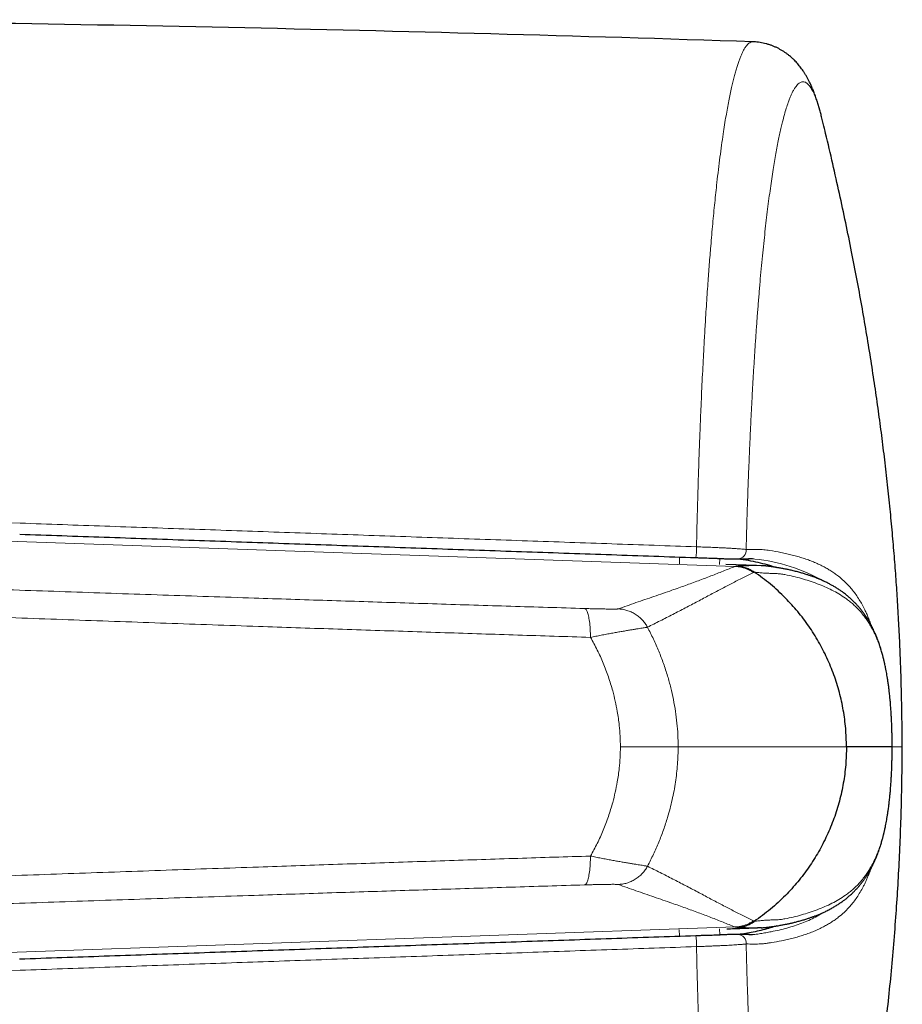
# Model space of a CAD drawing. Header units: millimetres. Extents: x 8 to 882, y 12 to 770.
# Tile 49 of 60: x 498 to 518, y 579 to 602. Entities that reach past the tile are written whole.
import ezdxf

# ---------------------------------------------------------------- set-up
doc = ezdxf.new("R2010")
doc.units = ezdxf.units.MM

msp = doc.modelspace()

# ---------------------------------------------------------------- linework, layer by layer
at = {"color": 7, "linetype": 'Continuous', "lineweight": 30}
for p, q in [((516.18, 599.171), (516.15, 599.293)), ((514.644, 588.989), (513.938, 589.013)), ((514.756, 588.987), (514.644, 588.989)), ((517.767, 584.818), (516.723, 584.818)), ((517.767, 584.818), (517.766, 584.818)), ((514.756, 580.648), (514.664, 580.647))]:
    msp.add_line(p, q, dxfattribs=at)
at = {"color": 252, "linetype": 'Continuous', "lineweight": 0}
for p, q in [((514.148, 588.97), (490.418, 589.799)), ((512.866, 589.032), (512.869, 589.183)), ((513.797, 589.151), (513.794, 589.012)), ((511.508, 584.818), (512.839, 584.818)), ((516.715, 584.818), (512.839, 584.818)), ((516.723, 584.818), (516.715, 584.818)), ((514.148, 580.665), (490.418, 579.837)), ((512.868, 580.453), (512.865, 580.604)), ((513.793, 580.624), (513.797, 580.485))]:
    msp.add_line(p, q, dxfattribs=at)
at = {"color": 252, "linetype": 'Continuous', "lineweight": 0, "flags": 128}
msp.add_lwpolyline([(514.549, 580.491), (514.554, 580.491), (514.604, 580.495), (514.604, 580.495), (514.604, 580.495)], dxfattribs=at)
at = {"color": 7, "linetype": 'Continuous', "lineweight": 30}
msp.add_arc((481.366, -399.27), 1000.876, 88.099513, 89.482671, dxfattribs=at)
at = {"color": 252, "linetype": 'Continuous', "lineweight": 0}
for centre, radius, start, end in [((510.463, 589.44), 2.798, 354.3889, 359.6482), ((514.21, 589.341), 0.195, 272.2068, 6.1588), ((514.213, 585.198), 3.962, 60.1605, 84.3433), ((510.463, 580.195), 2.798, 0.3518, 5.6111), ((514.21, 580.295), 0.195, 353.8414, 87.7852)]:
    msp.add_arc(centre, radius, start, end, dxfattribs=at)
for points, knots in [([(513.261, 589.423), (513.264, 589.543), (513.269, 589.784), (513.278, 590.141), (513.288, 590.496), (513.298, 590.823), (513.307, 591.121), (513.316, 591.391), (513.325, 591.66), (513.336, 591.949), (513.348, 592.259), (513.362, 592.589), (513.376, 592.915), (513.391, 593.237), (513.407, 593.555), (513.425, 593.906), (513.446, 594.289), (513.468, 594.654), (513.488, 594.968), (513.505, 595.232), (513.523, 595.48), (513.539, 595.712), (513.556, 595.929), (513.572, 596.141), (513.591, 596.369), (513.612, 596.61), (513.634, 596.863), (513.657, 597.11), (513.681, 597.351), (513.706, 597.585), (513.733, 597.841), (513.765, 598.114), (513.801, 598.4), (513.837, 598.674), (513.873, 598.922), (513.907, 599.146), (513.94, 599.344), (513.972, 599.526), (514.003, 599.695), (514.035, 599.854), (514.067, 599.999), (514.097, 600.13), (514.127, 600.249), (514.157, 600.359), (514.187, 600.462), (514.218, 600.557), (514.248, 600.644), (514.279, 600.723), (514.312, 600.798), (514.347, 600.868), (514.383, 600.928), (514.418, 600.975), (514.453, 601.011), (514.487, 601.037), (514.52, 601.051), (514.544, 601.057), (514.556, 601.055), (514.559, 601.055)], [0, 0, 0, 0, 0.018012, 0.036023, 0.054074, 0.072125, 0.086204, 0.100282, 0.114379, 0.128477, 0.146307, 0.164139, 0.18197, 0.199886, 0.217804, 0.23572, 0.260166, 0.284613, 0.300975, 0.31734, 0.333702, 0.347778, 0.361854, 0.375948, 0.390043, 0.407868, 0.425696, 0.443522, 0.461433, 0.479346, 0.497257, 0.521694, 0.546131, 0.570665, 0.595199, 0.616326, 0.637467, 0.657037, 0.676607, 0.696227, 0.715846, 0.733485, 0.751123, 0.768798, 0.786472, 0.804197, 0.821921, 0.839682, 0.857442, 0.878658, 0.899889, 0.919543, 0.939196, 0.958899, 0.978603, 0.996318, 1, 1, 1, 1]), ([(516.15, 599.293), (516.15, 599.294), (516.14, 599.336), (516.12, 599.411), (516.09, 599.518), (516.059, 599.618), (516.027, 599.712), (515.994, 599.799), (515.961, 599.875), (515.928, 599.94), (515.897, 599.995), (515.866, 600.039), (515.835, 600.076), (515.802, 600.104), (515.769, 600.124), (515.736, 600.135), (515.703, 600.136), (515.671, 600.129), (515.638, 600.113), (515.605, 600.087), (515.571, 600.052), (515.535, 600.006), (515.5, 599.95), (515.467, 599.886), (515.434, 599.816), (515.403, 599.74), (515.368, 599.645), (515.328, 599.526), (515.285, 599.38), (515.247, 599.233), (515.212, 599.09), (515.182, 598.956), (515.151, 598.81), (515.12, 598.652), (515.089, 598.482), (515.058, 598.303), (515.026, 598.11), (514.994, 597.903), (514.962, 597.68), (514.93, 597.446), (514.899, 597.201), (514.868, 596.946), (514.838, 596.681), (514.809, 596.408), (514.78, 596.122), (514.751, 595.825), (514.724, 595.517), (514.697, 595.199), (514.671, 594.878), (514.647, 594.553), (514.624, 594.226), (514.601, 593.889), (514.58, 593.545), (514.559, 593.191), (514.539, 592.831), (514.52, 592.465), (514.502, 592.089), (514.484, 591.704), (514.468, 591.31), (514.452, 590.91), (514.438, 590.516), (514.425, 590.128), (514.414, 589.747), (514.407, 589.49), (514.403, 589.362)], [0, 0, 0, 0, 0.0003576, 0.0150922, 0.0298289, 0.0445635, 0.0604291, 0.0762999, 0.0921706, 0.1080362, 0.1224895, 0.1369447, 0.1513979, 0.1666284, 0.1818635, 0.1970987, 0.2123292, 0.2270652, 0.2418034, 0.2565395, 0.2724178, 0.2883013, 0.3041849, 0.3200632, 0.3344364, 0.3488115, 0.3631846, 0.3833778, 0.4035763, 0.4237695, 0.4384125, 0.4530574, 0.4677004, 0.4834626, 0.4992297, 0.5149969, 0.5307591, 0.5478897, 0.5650235, 0.5821541, 0.599535, 0.6169258, 0.6343198, 0.6517106, 0.6690914, 0.6869588, 0.7048333, 0.7227078, 0.7405752, 0.7577126, 0.7748532, 0.7919906, 0.8093808, 0.826781, 0.8441846, 0.8615848, 0.878975, 0.8968575, 0.9147474, 0.9326372, 0.9505197, 0.9670121, 0.9835075, 1, 1, 1, 1]), ([(490.403, 590.224), (491.616, 590.182), (494.044, 590.096), (497.121, 589.988), (499.632, 589.899), (501.579, 589.831), (503.526, 589.763), (505.473, 589.695), (507.42, 589.627), (509.367, 589.559), (511.314, 589.491), (512.612, 589.446), (513.261, 589.423)], [0, 0, 0, 0, 0.159284, 0.318569, 0.403744, 0.488919, 0.574095, 0.659272, 0.744453, 0.829634, 0.914817, 1, 1, 1, 1]), ([(513.261, 589.423), (513.306, 589.421), (513.396, 589.418), (513.53, 589.413), (513.659, 589.408), (513.783, 589.402), (513.899, 589.397), (514.009, 589.391), (514.109, 589.385), (514.2, 589.379), (514.271, 589.374), (514.326, 589.37), (514.369, 589.366), (514.392, 589.363), (514.403, 589.362)], [0, 0, 0, 0, 0.089288, 0.178859, 0.268151, 0.357131, 0.446385, 0.535376, 0.625645, 0.716184, 0.806468, 0.870947, 0.935518, 1, 1, 1, 1]), ([(514.403, 589.362), (514.449, 589.362), (514.541, 589.363), (514.676, 589.364), (514.811, 589.356), (514.99, 589.331), (515.166, 589.3), (515.338, 589.264), (515.468, 589.233), (515.594, 589.198), (515.717, 589.161), (515.837, 589.12), (515.953, 589.075), (516.066, 589.026), (516.17, 588.975), (516.267, 588.922), (516.357, 588.868), (516.444, 588.81), (516.545, 588.735), (516.636, 588.657), (516.718, 588.578), (516.785, 588.507), (516.858, 588.422), (516.935, 588.319), (517.007, 588.21), (517.075, 588.095), (517.13, 587.987), (517.178, 587.884), (517.218, 587.788), (517.251, 587.704), (517.269, 587.649), (517.275, 587.632)], [0, 0, 0, 0, 0.036456, 0.072914, 0.110396, 0.147881, 0.222914, 0.262003, 0.301091, 0.340195, 0.379298, 0.417598, 0.455898, 0.494219, 0.53254, 0.565089, 0.597638, 0.630209, 0.66278, 0.713163, 0.738373, 0.763583, 0.797164, 0.831588, 0.866036, 0.896548, 0.927089, 0.948032, 0.968991, 0.990049, 1, 1, 1, 1]), ([(514.604, 589.141), (514.604, 589.141), (514.587, 589.143), (514.568, 589.144), (514.55, 589.145), (514.548, 589.145)], [0, 0, 0, 0, 0.000346, 0.886381, 1, 1, 1, 1]), ([(514.148, 588.97), (514.056, 588.934), (513.874, 588.862), (513.595, 588.751), (513.306, 588.641), (513.006, 588.532), (512.664, 588.411), (512.281, 588.279), (511.867, 588.136), (511.593, 588.04), (511.456, 587.992)], [0, 0, 0, 0, 0.112003, 0.224002, 0.335997, 0.447993, 0.559991, 0.706659, 0.853329, 1, 1, 1, 1]), ([(512.132, 587.571), (512.229, 587.619), (512.425, 587.717), (512.715, 587.865), (513.003, 588.014), (513.286, 588.164), (513.559, 588.309), (513.822, 588.448), (514.077, 588.58), (514.325, 588.708), (514.49, 588.789), (514.573, 588.829)], [0, 0, 0, 0, 0.111991, 0.223983, 0.335977, 0.447978, 0.559986, 0.669996, 0.780004, 0.890006, 1, 1, 1, 1]), ([(514.186, 588.98), (514.178, 588.978), (514.163, 588.975), (514.153, 588.972), (514.148, 588.97)], [0, 0, 0, 0, 0.500128, 1, 1, 1, 1]), ([(514.148, 588.97), (514.173, 588.969), (514.223, 588.966), (514.298, 588.952), (514.371, 588.931), (514.442, 588.904), (514.51, 588.87), (514.552, 588.843), (514.573, 588.829)], [0, 0, 0, 0, 0.165418, 0.3323303, 0.5, 0.6676697, 0.834582, 1, 1, 1, 1]), ([(514.644, 588.989), (514.633, 588.989), (514.572, 588.99), (514.462, 588.988), (514.317, 588.984), (514.23, 588.981), (514.186, 588.98)], [0, 0, 0, 0, 0.069993, 0.379623, 0.689469, 1, 1, 1, 1]), ([(514.573, 588.829), (514.576, 588.831), (514.582, 588.836), (514.584, 588.843), (514.585, 588.846)], [0, 0, 0, 0, 0.4998892, 1, 1, 1, 1]), ([(514.592, 588.841), (514.628, 588.836), (514.699, 588.827), (514.802, 588.818), (514.902, 588.813), (515, 588.809), (515.097, 588.805), (515.192, 588.801), (515.329, 588.776), (515.489, 588.745), (515.678, 588.692), (515.862, 588.637), (516.041, 588.574), (516.216, 588.504), (516.382, 588.426), (516.541, 588.339), (516.674, 588.252), (516.784, 588.17), (516.873, 588.095), (516.96, 588.013), (517.043, 587.923), (517.117, 587.832), (517.183, 587.74), (517.242, 587.65), (517.299, 587.551), (517.354, 587.445), (517.403, 587.336), (517.447, 587.226), (517.486, 587.116), (517.523, 586.997), (517.557, 586.878), (517.586, 586.759), (517.612, 586.644), (517.636, 586.52), (517.658, 586.392), (517.678, 586.261), (517.696, 586.127), (517.712, 585.985), (517.726, 585.836), (517.737, 585.688), (517.747, 585.545), (517.754, 585.407), (517.759, 585.266), (517.764, 585.121), (517.767, 584.971), (517.767, 584.87), (517.767, 584.818)], [0, 0, 0, 0, 0.022757, 0.04546, 0.068235, 0.091048, 0.113876, 0.136524, 0.158901, 0.200908, 0.242892, 0.284853, 0.329778, 0.374676, 0.419558, 0.464404, 0.509167, 0.537611, 0.566042, 0.594435, 0.62276, 0.650996, 0.673109, 0.695155, 0.717129, 0.73903, 0.760865, 0.778206, 0.795541, 0.81285, 0.830066, 0.84349, 0.856803, 0.870053, 0.883233, 0.89508, 0.906737, 0.91835, 0.929995, 0.941562, 0.951121, 0.960656, 0.970252, 0.97999, 0.989782, 1, 1, 1, 1]), ([(510.683, 588.001), (510.4, 588.01), (509.835, 588.027), (508.986, 588.053), (508.136, 588.08), (507.286, 588.106), (506.44, 588.133), (505.597, 588.16), (504.757, 588.187), (503.917, 588.214), (503.005, 588.244), (502.022, 588.277), (500.969, 588.312), (499.914, 588.347), (498.857, 588.383), (497.8, 588.42), (496.741, 588.456), (496.034, 588.481), (495.68, 588.493)], [0, 0, 0, 0, 0.057372, 0.114598, 0.17171, 0.22874, 0.285725, 0.34169, 0.397668, 0.453667, 0.509694, 0.579598, 0.649549, 0.71954, 0.789565, 0.859628, 0.929752, 1, 1, 1, 1]), ([(510.683, 588.001), (510.689, 588), (510.701, 587.996), (510.718, 587.979), (510.735, 587.951), (510.751, 587.913), (510.766, 587.865), (510.779, 587.807), (510.791, 587.74), (510.801, 587.667), (510.809, 587.588), (510.814, 587.505), (510.818, 587.421), (510.819, 587.364), (510.819, 587.336)], [0, 0, 0, 0, 0.078347, 0.159284, 0.242418, 0.327281, 0.413336, 0.5, 0.586664, 0.672719, 0.757582, 0.840716, 0.921653, 1, 1, 1, 1]), ([(511.456, 587.992), (511.453, 587.991), (511.447, 587.99), (511.423, 587.989), (511.388, 587.988), (511.342, 587.988), (511.286, 587.988), (511.221, 587.989), (511.147, 587.99), (511.065, 587.991), (510.977, 587.993), (510.883, 587.996), (510.785, 587.998), (510.717, 588), (510.683, 588.001)], [0, 0, 0, 0, 0.080836, 0.161276, 0.242242, 0.323763, 0.405514, 0.487771, 0.570788, 0.654788, 0.739816, 0.825801, 0.912595, 1, 1, 1, 1]), ([(511.456, 587.992), (511.49, 587.99), (511.558, 587.985), (511.659, 587.961), (511.757, 587.924), (511.851, 587.874), (511.938, 587.811), (512.014, 587.739), (512.08, 587.659), (512.115, 587.6), (512.132, 587.571)], [0, 0, 0, 0, 0.1212738, 0.2456862, 0.3722826, 0.5, 0.6277174, 0.7543138, 0.8787262, 1, 1, 1, 1]), ([(495.719, 587.854), (496.075, 587.841), (496.788, 587.815), (497.856, 587.776), (498.922, 587.738), (499.987, 587.7), (501.051, 587.662), (502.113, 587.625), (503.107, 587.591), (504.034, 587.559), (504.894, 587.53), (505.753, 587.501), (506.611, 587.473), (507.462, 587.444), (508.307, 587.417), (509.146, 587.39), (509.983, 587.363), (510.54, 587.345), (510.819, 587.336)], [0, 0, 0, 0, 0.070365, 0.140644, 0.210842, 0.280975, 0.351057, 0.421106, 0.491138, 0.548032, 0.604933, 0.661847, 0.718786, 0.775759, 0.831757, 0.887797, 0.943879, 1, 1, 1, 1]), ([(510.819, 587.336), (510.861, 587.345), (510.945, 587.362), (511.069, 587.386), (511.19, 587.409), (511.307, 587.431), (511.419, 587.451), (511.526, 587.47), (511.626, 587.487), (511.72, 587.503), (511.805, 587.517), (511.883, 587.53), (511.951, 587.541), (512.009, 587.55), (512.057, 587.558), (512.094, 587.564), (512.12, 587.568), (512.128, 587.57), (512.132, 587.571)], [0, 0, 0, 0, 0.061346, 0.123048, 0.185018, 0.247171, 0.309432, 0.371749, 0.434095, 0.496481, 0.558973, 0.621628, 0.684494, 0.747643, 0.810751, 0.873635, 0.93661, 1, 1, 1, 1]), ([(512.839, 584.818), (512.839, 584.818), (512.839, 584.909), (512.834, 585.09), (512.813, 585.362), (512.779, 585.634), (512.731, 585.906), (512.67, 586.177), (512.595, 586.454), (512.503, 586.734), (512.394, 587.018), (512.272, 587.298), (512.178, 587.48), (512.132, 587.571)], [0, 0, 0, 0, 0.000021, 0.094813, 0.189669, 0.28447, 0.381352, 0.478292, 0.575181, 0.680853, 0.786526, 0.893263, 1, 1, 1, 1]), ([(510.819, 587.336), (510.846, 587.288), (510.901, 587.192), (510.976, 587.044), (511.048, 586.894), (511.114, 586.74), (511.176, 586.584), (511.233, 586.426), (511.285, 586.265), (511.339, 586.079), (511.391, 585.868), (511.433, 585.657), (511.463, 585.47), (511.486, 585.281), (511.504, 585.064), (511.507, 584.9), (511.508, 584.818)], [0, 0, 0, 0, 0.06276, 0.125696, 0.188632, 0.252113, 0.315594, 0.379614, 0.443635, 0.50782, 0.599228, 0.690635, 0.752142, 0.813648, 0.906826, 1, 1, 1, 1]), ([(510.819, 582.299), (510.846, 582.347), (510.901, 582.444), (510.976, 582.591), (511.048, 582.742), (511.114, 582.895), (511.176, 583.051), (511.233, 583.21), (511.285, 583.371), (511.339, 583.557), (511.391, 583.768), (511.433, 583.979), (511.463, 584.165), (511.486, 584.354), (511.504, 584.572), (511.507, 584.736), (511.508, 584.818)], [0, 0, 0, 0, 0.0627605, 0.1256959, 0.1886318, 0.2521128, 0.3155941, 0.3796143, 0.4436346, 0.5078197, 0.5992283, 0.6906354, 0.7521422, 0.8136484, 0.9068263, 1, 1, 1, 1]), ([(512.839, 584.818), (512.839, 584.818), (512.839, 584.75), (512.836, 584.614), (512.824, 584.41), (512.805, 584.206), (512.778, 584.002), (512.744, 583.798), (512.702, 583.594), (512.652, 583.391), (512.587, 583.16), (512.503, 582.901), (512.394, 582.617), (512.272, 582.337), (512.179, 582.156), (512.132, 582.065)], [0, 0, 0, 0, 0.000021, 0.07088, 0.141995, 0.213111, 0.285017, 0.356923, 0.429603, 0.502284, 0.575191, 0.680861, 0.786531, 0.893131, 1, 1, 1, 1]), ([(514.592, 580.795), (514.628, 580.799), (514.699, 580.808), (514.802, 580.817), (514.902, 580.823), (515, 580.827), (515.097, 580.83), (515.192, 580.834), (515.329, 580.86), (515.489, 580.891), (515.678, 580.943), (515.862, 580.999), (516.041, 581.061), (516.216, 581.132), (516.382, 581.209), (516.541, 581.297), (516.674, 581.383), (516.784, 581.466), (516.873, 581.541), (516.96, 581.622), (517.043, 581.712), (517.117, 581.803), (517.183, 581.895), (517.242, 581.986), (517.299, 582.084), (517.354, 582.191), (517.403, 582.3), (517.447, 582.41), (517.486, 582.519), (517.523, 582.638), (517.557, 582.758), (517.586, 582.876), (517.612, 582.992), (517.636, 583.116), (517.658, 583.244), (517.678, 583.375), (517.696, 583.509), (517.712, 583.651), (517.726, 583.8), (517.737, 583.947), (517.747, 584.09), (517.754, 584.228), (517.759, 584.37), (517.764, 584.515), (517.767, 584.665), (517.767, 584.766), (517.767, 584.818)], [0, 0, 0, 0, 0.022757, 0.04546, 0.068235, 0.091048, 0.113876, 0.136524, 0.158901, 0.200908, 0.242892, 0.284853, 0.329778, 0.374676, 0.419558, 0.464404, 0.509167, 0.537611, 0.566042, 0.594435, 0.62276, 0.650996, 0.673109, 0.695155, 0.717129, 0.73903, 0.760865, 0.778206, 0.795541, 0.81285, 0.830066, 0.84349, 0.856803, 0.870053, 0.883233, 0.89508, 0.906737, 0.91835, 0.929995, 0.941562, 0.951121, 0.960656, 0.970252, 0.97999, 0.989782, 1, 1, 1, 1]), ([(517.762, 584.818), (517.781, 584.818), (517.871, 584.818), (517.949, 584.818), (518.005, 584.818), (517.993, 584.818), (517.992, 584.818)], [0, 0, 0, 0, 0.114869, 0.522018, 0.92983, 1, 1, 1, 1]), ([(495.719, 581.782), (496.075, 581.795), (496.788, 581.821), (497.856, 581.86), (498.922, 581.898), (499.987, 581.936), (501.051, 581.973), (502.113, 582.01), (503.107, 582.044), (504.034, 582.076), (504.894, 582.105), (505.753, 582.134), (506.611, 582.163), (507.462, 582.191), (508.307, 582.219), (509.146, 582.246), (509.983, 582.273), (510.54, 582.29), (510.819, 582.299)], [0, 0, 0, 0, 0.070365, 0.140644, 0.210842, 0.280975, 0.351057, 0.421106, 0.491138, 0.548032, 0.604933, 0.661847, 0.718786, 0.775759, 0.831757, 0.887797, 0.943879, 1, 1, 1, 1]), ([(510.683, 581.634), (510.689, 581.636), (510.701, 581.639), (510.718, 581.657), (510.735, 581.684), (510.751, 581.722), (510.766, 581.771), (510.779, 581.829), (510.791, 581.895), (510.801, 581.969), (510.809, 582.048), (510.814, 582.13), (510.818, 582.214), (510.819, 582.271), (510.819, 582.299)], [0, 0, 0, 0, 0.078347, 0.159284, 0.242418, 0.327281, 0.413336, 0.5, 0.586664, 0.672719, 0.757582, 0.840716, 0.921653, 1, 1, 1, 1]), ([(510.819, 582.299), (510.861, 582.291), (510.945, 582.273), (511.069, 582.249), (511.19, 582.226), (511.307, 582.205), (511.419, 582.184), (511.526, 582.165), (511.626, 582.148), (511.72, 582.132), (511.805, 582.118), (511.883, 582.105), (511.951, 582.094), (512.009, 582.085), (512.057, 582.077), (512.094, 582.071), (512.12, 582.067), (512.128, 582.066), (512.132, 582.065)], [0, 0, 0, 0, 0.061346, 0.123048, 0.185018, 0.247171, 0.309432, 0.371749, 0.434095, 0.496481, 0.558973, 0.621628, 0.684494, 0.747643, 0.810751, 0.873635, 0.93661, 1, 1, 1, 1]), ([(511.456, 581.643), (511.49, 581.646), (511.558, 581.651), (511.659, 581.675), (511.757, 581.712), (511.851, 581.762), (511.938, 581.824), (512.014, 581.897), (512.08, 581.977), (512.115, 582.036), (512.132, 582.065)], [0, 0, 0, 0, 0.121274, 0.245686, 0.372283, 0.5, 0.627717, 0.754314, 0.878726, 1, 1, 1, 1]), ([(512.132, 582.065), (512.229, 582.016), (512.425, 581.918), (512.715, 581.77), (513.003, 581.621), (513.286, 581.472), (513.559, 581.326), (513.822, 581.188), (514.077, 581.056), (514.325, 580.927), (514.49, 580.847), (514.573, 580.806)], [0, 0, 0, 0, 0.1119912, 0.2239828, 0.3359774, 0.4479783, 0.5599865, 0.6699961, 0.7800044, 0.8900056, 1, 1, 1, 1]), ([(517.275, 582.004), (517.269, 581.987), (517.251, 581.932), (517.221, 581.855), (517.186, 581.771), (517.153, 581.697), (517.119, 581.626), (517.072, 581.536), (517.011, 581.431), (516.936, 581.318), (516.858, 581.214), (516.786, 581.13), (516.72, 581.059), (516.639, 580.982), (516.55, 580.906), (516.452, 580.832), (516.367, 580.774), (516.279, 580.72), (516.184, 580.668), (516.08, 580.616), (515.968, 580.567), (515.853, 580.522), (515.735, 580.48), (515.612, 580.442), (515.485, 580.407), (515.355, 580.375), (515.191, 580.34), (515.041, 580.314), (514.909, 580.293), (514.828, 580.281), (514.718, 580.272), (514.578, 580.272), (514.462, 580.273), (514.403, 580.274)], [0, 0, 0, 0, 0.009657, 0.03102, 0.047778, 0.064545, 0.081754, 0.098964, 0.13343, 0.167994, 0.202586, 0.236425, 0.260984, 0.285544, 0.334699, 0.366699, 0.398699, 0.430723, 0.462746, 0.500811, 0.538876, 0.576963, 0.61505, 0.65439, 0.69373, 0.733085, 0.77244, 0.839703, 0.862133, 0.884563, 0.906989, 0.953491, 1, 1, 1, 1]), ([(510.683, 581.634), (510.4, 581.626), (509.835, 581.608), (508.986, 581.582), (508.136, 581.556), (507.286, 581.529), (506.44, 581.503), (505.597, 581.476), (504.757, 581.449), (503.917, 581.421), (503.005, 581.391), (502.022, 581.359), (500.969, 581.324), (499.914, 581.288), (498.857, 581.252), (497.8, 581.216), (496.741, 581.179), (496.034, 581.155), (495.68, 581.142)], [0, 0, 0, 0, 0.057372, 0.114598, 0.17171, 0.22874, 0.285725, 0.34169, 0.397668, 0.453667, 0.509694, 0.579598, 0.649549, 0.71954, 0.789565, 0.859628, 0.929752, 1, 1, 1, 1]), ([(511.456, 581.643), (511.453, 581.644), (511.447, 581.645), (511.423, 581.646), (511.388, 581.647), (511.342, 581.648), (511.286, 581.647), (511.221, 581.647), (511.147, 581.646), (511.065, 581.644), (510.977, 581.642), (510.883, 581.64), (510.785, 581.637), (510.717, 581.635), (510.683, 581.634)], [0, 0, 0, 0, 0.080836, 0.161276, 0.242242, 0.323763, 0.405514, 0.487771, 0.570788, 0.654788, 0.739816, 0.825801, 0.912595, 1, 1, 1, 1]), ([(514.148, 580.665), (514.056, 580.701), (513.874, 580.773), (513.595, 580.885), (513.306, 580.994), (513.006, 581.104), (512.664, 581.224), (512.281, 581.356), (511.867, 581.5), (511.593, 581.595), (511.456, 581.643)], [0, 0, 0, 0, 0.112003, 0.224002, 0.335997, 0.447993, 0.559991, 0.706659, 0.853329, 1, 1, 1, 1]), ([(514.604, 580.495), (514.604, 580.495), (514.649, 580.5), (514.736, 580.512), (514.861, 580.532), (515.005, 580.559), (515.168, 580.594), (515.346, 580.639), (515.518, 580.69), (515.685, 580.748), (515.846, 580.815), (516.002, 580.892), (516.113, 580.952), (516.17, 580.992), (516.179, 580.998)], [0, 0, 0, 0, 0.00001, 0.072495, 0.144987, 0.21748, 0.32631, 0.43514, 0.544142, 0.653167, 0.76166, 0.870186, 0.980789, 1, 1, 1, 1]), ([(514.148, 580.665), (514.173, 580.667), (514.223, 580.67), (514.298, 580.684), (514.371, 580.704), (514.442, 580.732), (514.51, 580.765), (514.552, 580.793), (514.573, 580.806)], [0, 0, 0, 0, 0.165418, 0.33233, 0.5, 0.66767, 0.834582, 1, 1, 1, 1]), ([(514.186, 580.656), (514.178, 580.657), (514.163, 580.66), (514.153, 580.664), (514.148, 580.665)], [0, 0, 0, 0, 0.500128, 1, 1, 1, 1]), ([(514.664, 580.647), (514.646, 580.647), (514.579, 580.646), (514.462, 580.648), (514.317, 580.651), (514.23, 580.654), (514.186, 580.656)], [0, 0, 0, 0, 0.108146, 0.405074, 0.702208, 1, 1, 1, 1]), ([(514.573, 580.806), (514.576, 580.804), (514.582, 580.8), (514.584, 580.793), (514.585, 580.789)], [0, 0, 0, 0, 0.499889, 1, 1, 1, 1]), ([(513.261, 580.213), (512.612, 580.19), (511.315, 580.145), (509.368, 580.077), (507.421, 580.009), (505.474, 579.941), (503.527, 579.873), (501.58, 579.805), (499.632, 579.736), (497.121, 579.648), (494.044, 579.54), (491.616, 579.454), (490.403, 579.411)], [0, 0, 0, 0, 0.085175, 0.1703512, 0.2555275, 0.3407058, 0.4258841, 0.5110656, 0.5962483, 0.6814314, 0.8407143, 1, 1, 1, 1]), ([(514.403, 580.274), (514.395, 580.273), (514.378, 580.271), (514.348, 580.268), (514.315, 580.265), (514.273, 580.261), (514.221, 580.258), (514.157, 580.253), (514.085, 580.249), (514.009, 580.244), (513.928, 580.24), (513.843, 580.236), (513.753, 580.232), (513.66, 580.228), (513.564, 580.224), (513.465, 580.22), (513.364, 580.216), (513.296, 580.214), (513.261, 580.213)], [0, 0, 0, 0, 0.048077, 0.096377, 0.144827, 0.193508, 0.260194, 0.327294, 0.395717, 0.464604, 0.530522, 0.59687, 0.66389, 0.731836, 0.797703, 0.864019, 0.931762, 1, 1, 1, 1]), ([(513.261, 580.213), (513.264, 580.092), (513.269, 579.852), (513.278, 579.494), (513.288, 579.139), (513.297, 578.815), (513.307, 578.522), (513.315, 578.259), (513.324, 577.998), (513.335, 577.714), (513.347, 577.408), (513.36, 577.081), (513.374, 576.758), (513.389, 576.438), (513.404, 576.122), (513.42, 575.817), (513.436, 575.523), (513.453, 575.238), (513.469, 574.958), (513.487, 574.682), (513.505, 574.41), (513.522, 574.159), (513.539, 573.929), (513.555, 573.719), (513.571, 573.512), (513.589, 573.288), (513.609, 573.05), (513.632, 572.799), (513.655, 572.554), (513.678, 572.314), (513.702, 572.081), (513.726, 571.859), (513.75, 571.647), (513.774, 571.446), (513.799, 571.251), (513.824, 571.062), (513.849, 570.879), (513.876, 570.69), (513.906, 570.497), (513.938, 570.305), (513.969, 570.125), (514, 569.956), (514.032, 569.797), (514.064, 569.65), (514.095, 569.516), (514.125, 569.393), (514.156, 569.279), (514.187, 569.174), (514.218, 569.078), (514.248, 568.991), (514.279, 568.912), (514.311, 568.838), (514.345, 568.771), (514.381, 568.712), (514.415, 568.664), (514.45, 568.627), (514.484, 568.601), (514.517, 568.585), (514.542, 568.579), (514.556, 568.581), (514.559, 568.581)], [0, 0, 0, 0, 0.018012, 0.036023, 0.054074, 0.072125, 0.085812, 0.0995, 0.113204, 0.126909, 0.144578, 0.162249, 0.179919, 0.197671, 0.215426, 0.233178, 0.249897, 0.266617, 0.283335, 0.300123, 0.316914, 0.333702, 0.347387, 0.361072, 0.374773, 0.388475, 0.406139, 0.423806, 0.441471, 0.459218, 0.476968, 0.494715, 0.511427, 0.528141, 0.544853, 0.561635, 0.578419, 0.595201, 0.615518, 0.635849, 0.655318, 0.674788, 0.694306, 0.713824, 0.73197, 0.750116, 0.768301, 0.786486, 0.804207, 0.821928, 0.839686, 0.857443, 0.877846, 0.898264, 0.917816, 0.937369, 0.95697, 0.976572, 0.994796, 1, 1, 1, 1]), ([(516.15, 570.339), (516.14, 570.301), (516.12, 570.223), (516.09, 570.118), (516.059, 570.017), (516.027, 569.923), (515.994, 569.837), (515.961, 569.76), (515.928, 569.695), (515.897, 569.641), (515.866, 569.596), (515.835, 569.56), (515.802, 569.531), (515.769, 569.511), (515.736, 569.501), (515.703, 569.499), (515.671, 569.507), (515.638, 569.523), (515.605, 569.548), (515.571, 569.583), (515.535, 569.63), (515.5, 569.686), (515.467, 569.749), (515.434, 569.82), (515.403, 569.896), (515.368, 569.991), (515.328, 570.109), (515.285, 570.256), (515.247, 570.403), (515.212, 570.545), (515.182, 570.68), (515.151, 570.825), (515.12, 570.983), (515.089, 571.153), (515.058, 571.332), (515.026, 571.525), (514.994, 571.733), (514.962, 571.956), (514.93, 572.19), (514.899, 572.434), (514.868, 572.689), (514.838, 572.954), (514.809, 573.228), (514.78, 573.513), (514.751, 573.81), (514.724, 574.119), (514.697, 574.436), (514.671, 574.757), (514.647, 575.082), (514.624, 575.41), (514.601, 575.746), (514.58, 576.091), (514.559, 576.444), (514.539, 576.805), (514.52, 577.171), (514.502, 577.546), (514.484, 577.931), (514.468, 578.326), (514.452, 578.725), (514.438, 579.12), (514.425, 579.508), (514.414, 579.889), (514.407, 580.145), (514.403, 580.274)], [0, 0, 0, 0, 0.01474, 0.029482, 0.044222, 0.060093, 0.075969, 0.091846, 0.107717, 0.122176, 0.136636, 0.151094, 0.16633, 0.181571, 0.196811, 0.212047, 0.226789, 0.241532, 0.256274, 0.272158, 0.288047, 0.303936, 0.31982, 0.334198, 0.348579, 0.362957, 0.383157, 0.403363, 0.423563, 0.438212, 0.452862, 0.46751, 0.483278, 0.499051, 0.514823, 0.530591, 0.547728, 0.564868, 0.582005, 0.599392, 0.616789, 0.634189, 0.651586, 0.668973, 0.686847, 0.704728, 0.722609, 0.740482, 0.757626, 0.774773, 0.791916, 0.809313, 0.826719, 0.844129, 0.861535, 0.878932, 0.896821, 0.914717, 0.932613, 0.950502, 0.967, 0.983502, 1, 1, 1, 1])]:
    msp.add_open_spline(points, degree=3, knots=knots, dxfattribs=at)
at = {"color": 7, "linetype": 'Continuous', "lineweight": 30}
for points, knots in [([(516.149, 599.297), (516.149, 599.298), (516.14, 599.334), (516.122, 599.404), (516.093, 599.509), (516.063, 599.613), (516.029, 599.72), (515.993, 599.825), (515.955, 599.923), (515.919, 600.009), (515.885, 600.086), (515.851, 600.156), (515.818, 600.219), (515.784, 600.278), (515.751, 600.333), (515.717, 600.385), (515.683, 600.434), (515.647, 600.481), (515.611, 600.526), (515.574, 600.569), (515.535, 600.611), (515.493, 600.653), (515.449, 600.694), (515.402, 600.734), (515.352, 600.773), (515.298, 600.812), (515.242, 600.848), (515.184, 600.882), (515.124, 600.914), (515.061, 600.943), (514.997, 600.969), (514.931, 600.992), (514.863, 601.011), (514.794, 601.028), (514.725, 601.04), (514.654, 601.049), (514.599, 601.054), (514.567, 601.055), (514.558, 601.055)], [0, 0, 0, 0, 0.001105, 0.051784, 0.103862, 0.157684, 0.213948, 0.273855, 0.327618, 0.375439, 0.417778, 0.455175, 0.489509, 0.520716, 0.549445, 0.57613, 0.601116, 0.624678, 0.647039, 0.668385, 0.68887, 0.708628, 0.729841, 0.748831, 0.769251, 0.789232, 0.808826, 0.828104, 0.847121, 0.865923, 0.884547, 0.90302, 0.921364, 0.939596, 0.957732, 0.975784, 0.993764, 1, 1, 1, 1]), ([(517.996, 584.818), (517.997, 584.907), (517.997, 585.159), (517.992, 585.58), (517.982, 586.084), (517.967, 586.6), (517.947, 587.129), (517.921, 587.671), (517.89, 588.21), (517.854, 588.744), (517.813, 589.274), (517.766, 589.815), (517.713, 590.366), (517.654, 590.928), (517.589, 591.492), (517.518, 592.057), (517.442, 592.623), (517.359, 593.199), (517.269, 593.784), (517.172, 594.38), (517.067, 594.985), (516.954, 595.599), (516.831, 596.234), (516.698, 596.889), (516.553, 597.564), (516.399, 598.25), (516.274, 598.787), (516.198, 599.095), (516.179, 599.171)], [0, 0, 0, 0, 0.018407, 0.052283, 0.087024, 0.122637, 0.159126, 0.196498, 0.23476, 0.27062, 0.307239, 0.344622, 0.382775, 0.421705, 0.461418, 0.500064, 0.539435, 0.57954, 0.620385, 0.661977, 0.704323, 0.747431, 0.791308, 0.838108, 0.88577, 0.934302, 0.983716, 1, 1, 1, 1]), ([(513.248, 589.167), (512.599, 589.189), (511.302, 589.234), (509.355, 589.301), (507.409, 589.368), (505.462, 589.436), (503.515, 589.503), (501.569, 589.571), (499.622, 589.638), (498.324, 589.683), (497.675, 589.706)], [0, 0, 0, 0, 0.124995, 0.249991, 0.374987, 0.499986, 0.624985, 0.749988, 0.874994, 1, 1, 1, 1]), ([(513.739, 589.152), (513.738, 589.152), (513.713, 589.153), (513.661, 589.154), (513.583, 589.156), (513.502, 589.158), (513.419, 589.161), (513.334, 589.164), (513.277, 589.166), (513.248, 589.167)], [0, 0, 0, 0, 0.003712, 0.17055, 0.338582, 0.500974, 0.664499, 0.831623, 1, 1, 1, 1]), ([(513.742, 589.152), (513.747, 589.152), (513.769, 589.151), (513.807, 589.151), (513.857, 589.15), (513.905, 589.149), (513.95, 589.148), (513.994, 589.147), (514.034, 589.147), (514.073, 589.146), (514.108, 589.146), (514.141, 589.146), (514.171, 589.146), (514.197, 589.146), (514.211, 589.146), (514.217, 589.146)], [0, 0, 0, 0, 0.0192885, 0.1002847, 0.1813588, 0.2622164, 0.3432423, 0.4250463, 0.5074313, 0.5904153, 0.6740135, 0.7582537, 0.8432015, 0.9288555, 1, 1, 1, 1]), ([(514.211, 589.146), (514.233, 589.144), (514.334, 589.134), (514.509, 589.101), (514.731, 589.055), (514.933, 589.004), (515.056, 588.963), (515.112, 588.945)], [0, 0, 0, 0, 0.0685923, 0.312928, 0.5572624, 0.8019471, 1, 1, 1, 1]), ([(514.217, 589.146), (514.248, 589.146), (514.307, 589.147), (514.386, 589.147), (514.441, 589.147), (514.467, 589.147), (514.472, 589.147)], [0, 0, 0, 0, 0.356773, 0.676503, 0.931156, 1, 1, 1, 1]), ([(514.548, 589.145), (514.534, 589.145), (514.504, 589.146), (514.474, 589.147), (514.459, 589.147)], [0, 0, 0, 0, 0.477589, 1, 1, 1, 1]), ([(514.186, 588.98), (514.222, 588.977), (514.293, 588.971), (514.397, 588.943), (514.498, 588.902), (514.558, 588.863), (514.589, 588.843)], [0, 0, 0, 0, 0.247799, 0.498727, 0.750304, 1, 1, 1, 1]), ([(516.715, 584.818), (516.711, 584.958), (516.704, 585.24), (516.647, 585.658), (516.558, 586.071), (516.431, 586.474), (516.271, 586.864), (516.078, 587.24), (515.852, 587.597), (515.597, 587.933), (515.303, 588.258), (514.97, 588.567), (514.717, 588.751), (514.59, 588.842)], [0, 0, 0, 0, 0.089092, 0.178184, 0.267274, 0.356365, 0.445458, 0.53455, 0.623643, 0.712736, 0.801827, 0.900912, 1, 1, 1, 1]), ([(517.768, 584.818), (517.768, 584.836), (517.767, 584.901), (517.766, 585.011), (517.763, 585.144), (517.76, 585.272), (517.754, 585.402), (517.748, 585.533), (517.739, 585.665), (517.73, 585.789), (517.72, 585.909), (517.708, 586.023), (517.696, 586.131), (517.684, 586.229), (517.671, 586.317), (517.659, 586.397), (517.647, 586.468), (517.635, 586.536), (517.623, 586.599), (517.612, 586.658), (517.601, 586.706), (517.592, 586.747), (517.585, 586.779), (517.579, 586.803), (517.576, 586.819), (517.573, 586.83), (517.57, 586.84), (517.567, 586.852), (517.563, 586.868), (517.557, 586.892), (517.549, 586.925), (517.537, 586.968), (517.524, 587.015), (517.506, 587.074), (517.484, 587.142), (517.461, 587.21), (517.439, 587.27), (517.419, 587.322), (517.399, 587.372), (517.38, 587.416), (517.363, 587.455), (517.348, 587.488), (517.335, 587.516), (517.323, 587.54), (517.312, 587.563), (517.3, 587.586), (517.285, 587.614), (517.266, 587.649), (517.244, 587.688), (517.221, 587.727), (517.196, 587.768), (517.169, 587.809), (517.142, 587.85), (517.117, 587.885), (517.094, 587.917), (517.071, 587.946), (517.047, 587.977), (517.022, 588.008), (516.997, 588.038), (516.973, 588.065), (516.952, 588.088), (516.931, 588.111), (516.907, 588.136), (516.879, 588.164), (516.849, 588.193), (516.819, 588.221), (516.791, 588.246), (516.756, 588.277), (516.714, 588.311), (516.667, 588.348), (516.625, 588.379), (516.59, 588.404), (516.56, 588.425), (516.528, 588.446), (516.494, 588.468), (516.459, 588.49), (516.423, 588.511), (516.389, 588.531), (516.356, 588.549), (516.321, 588.568), (516.283, 588.587), (516.246, 588.606), (516.209, 588.623), (516.172, 588.641), (516.132, 588.659), (516.089, 588.677), (516.045, 588.695), (516.002, 588.712), (515.965, 588.726), (515.933, 588.738), (515.904, 588.748), (515.873, 588.759), (515.84, 588.77), (515.804, 588.781), (515.766, 588.794), (515.725, 588.806), (515.683, 588.818), (515.638, 588.831), (515.591, 588.844), (515.541, 588.857), (515.49, 588.869), (515.44, 588.881), (515.394, 588.891), (515.353, 588.9), (515.317, 588.908), (515.282, 588.914), (515.245, 588.922), (515.204, 588.929), (515.16, 588.937), (515.12, 588.944), (515.084, 588.949), (515.054, 588.954), (515.023, 588.959), (514.992, 588.963), (514.962, 588.968), (514.939, 588.971), (514.922, 588.973), (514.911, 588.975), (514.9, 588.976), (514.891, 588.977), (514.882, 588.978), (514.87, 588.98), (514.855, 588.981), (514.837, 588.983), (514.812, 588.985), (514.784, 588.986), (514.764, 588.987), (514.753, 588.988)], [0, 0, 0, 0, 0.004138, 0.014486, 0.024621, 0.034236, 0.043458, 0.054508, 0.065112, 0.075335, 0.085149, 0.095829, 0.105862, 0.115299, 0.124192, 0.132561, 0.140357, 0.147554, 0.155562, 0.162627, 0.168743, 0.173918, 0.178148, 0.181427, 0.183333, 0.184646, 0.185816, 0.187484, 0.189656, 0.192335, 0.197305, 0.203424, 0.210658, 0.218236, 0.230227, 0.242307, 0.251507, 0.260748, 0.26979, 0.27802, 0.285408, 0.291952, 0.297348, 0.302, 0.306531, 0.311339, 0.316424, 0.324815, 0.333635, 0.342544, 0.351818, 0.361903, 0.372273, 0.382019, 0.389346, 0.397138, 0.405527, 0.414512, 0.423268, 0.431087, 0.437967, 0.444321, 0.451943, 0.461044, 0.47109, 0.480535, 0.489318, 0.497811, 0.512878, 0.527196, 0.54061, 0.549454, 0.558318, 0.567342, 0.577066, 0.587481, 0.597521, 0.60694, 0.615857, 0.625577, 0.636082, 0.646489, 0.656295, 0.665515, 0.676639, 0.688236, 0.700255, 0.711581, 0.721765, 0.728989, 0.736383, 0.744378, 0.752944, 0.761596, 0.771912, 0.782123, 0.792716, 0.8039, 0.815674, 0.827658, 0.840844, 0.852963, 0.864133, 0.874552, 0.882219, 0.890381, 0.899075, 0.908336, 0.918399, 0.929296, 0.935765, 0.942497, 0.949496, 0.95668, 0.963137, 0.968615, 0.971113, 0.973336, 0.975236, 0.976791, 0.978229, 0.979841, 0.982367, 0.985841, 0.989848, 0.994565, 1, 1, 1, 1]), ([(516.715, 584.818), (516.711, 584.677), (516.704, 584.396), (516.647, 583.977), (516.558, 583.565), (516.431, 583.162), (516.271, 582.771), (516.078, 582.396), (515.852, 582.039), (515.597, 581.702), (515.303, 581.378), (514.97, 581.069), (514.717, 580.885), (514.59, 580.793)], [0, 0, 0, 0, 0.089092, 0.178184, 0.267274, 0.356365, 0.445458, 0.53455, 0.623643, 0.712736, 0.801827, 0.900912, 1, 1, 1, 1]), ([(514.753, 580.648), (514.763, 580.648), (514.782, 580.649), (514.808, 580.65), (514.831, 580.652), (514.85, 580.654), (514.863, 580.655), (514.876, 580.657), (514.885, 580.658), (514.891, 580.658), (514.898, 580.659), (514.908, 580.661), (514.924, 580.663), (514.946, 580.666), (514.971, 580.669), (514.999, 580.673), (515.028, 580.677), (515.058, 580.682), (515.086, 580.686), (515.121, 580.692), (515.162, 580.699), (515.208, 580.707), (515.251, 580.715), (515.289, 580.722), (515.325, 580.73), (515.36, 580.737), (515.394, 580.744), (515.429, 580.752), (515.464, 580.76), (515.502, 580.769), (515.542, 580.779), (515.583, 580.79), (515.626, 580.801), (515.67, 580.814), (515.715, 580.826), (515.758, 580.839), (515.8, 580.852), (515.839, 580.865), (515.874, 580.877), (515.904, 580.888), (515.933, 580.898), (515.961, 580.908), (515.991, 580.92), (516.025, 580.932), (516.061, 580.947), (516.097, 580.962), (516.133, 580.977), (516.167, 580.992), (516.203, 581.009), (516.243, 581.028), (516.286, 581.05), (516.329, 581.072), (516.369, 581.093), (516.406, 581.115), (516.444, 581.137), (516.483, 581.16), (516.52, 581.184), (516.555, 581.207), (516.588, 581.23), (516.619, 581.252), (516.648, 581.273), (516.676, 581.294), (516.705, 581.317), (516.735, 581.341), (516.765, 581.367), (516.796, 581.394), (516.828, 581.423), (516.857, 581.45), (516.882, 581.474), (516.9, 581.493), (516.917, 581.51), (516.932, 581.526), (516.945, 581.54), (516.959, 581.555), (516.975, 581.573), (516.993, 581.593), (517.012, 581.616), (517.034, 581.642), (517.057, 581.671), (517.081, 581.701), (517.102, 581.73), (517.123, 581.759), (517.145, 581.79), (517.167, 581.822), (517.19, 581.859), (517.215, 581.898), (517.24, 581.941), (517.264, 581.983), (517.285, 582.021), (517.301, 582.052), (517.313, 582.076), (517.326, 582.101), (517.339, 582.128), (517.353, 582.159), (517.37, 582.195), (517.387, 582.235), (517.407, 582.282), (517.434, 582.35), (517.467, 582.44), (517.497, 582.531), (517.518, 582.602), (517.531, 582.647), (517.543, 582.69), (517.553, 582.725), (517.56, 582.754), (517.565, 582.775), (517.569, 582.791), (517.572, 582.804), (517.576, 582.816), (517.58, 582.833), (517.585, 582.857), (517.592, 582.888), (517.601, 582.929), (517.612, 582.978), (517.623, 583.036), (517.635, 583.1), (517.647, 583.168), (517.659, 583.239), (517.671, 583.318), (517.684, 583.406), (517.696, 583.504), (517.708, 583.612), (517.72, 583.727), (517.73, 583.847), (517.739, 583.97), (517.748, 584.102), (517.754, 584.234), (517.76, 584.364), (517.763, 584.491), (517.766, 584.624), (517.767, 584.734), (517.768, 584.799), (517.768, 584.818)], [0, 0, 0, 0, 0.00496, 0.00933, 0.013107, 0.016376, 0.019156, 0.020965, 0.022312, 0.02326, 0.024326, 0.025542, 0.02913, 0.033491, 0.038609, 0.044935, 0.051724, 0.058287, 0.064613, 0.070705, 0.082164, 0.092694, 0.102363, 0.111417, 0.119884, 0.127921, 0.136325, 0.144446, 0.153034, 0.162192, 0.171922, 0.182219, 0.192497, 0.204251, 0.215372, 0.225971, 0.236622, 0.247405, 0.255788, 0.263618, 0.27087, 0.277934, 0.285647, 0.294567, 0.304238, 0.313988, 0.323422, 0.332539, 0.3415, 0.352718, 0.364737, 0.376743, 0.387683, 0.397864, 0.408408, 0.419636, 0.430387, 0.440249, 0.449836, 0.459389, 0.467429, 0.475804, 0.484513, 0.493517, 0.502761, 0.512247, 0.522181, 0.532974, 0.539567, 0.545619, 0.551041, 0.555832, 0.560003, 0.564192, 0.569644, 0.575654, 0.582219, 0.589234, 0.597976, 0.60612, 0.613669, 0.621042, 0.628808, 0.636967, 0.645028, 0.655289, 0.664937, 0.67448, 0.683574, 0.689054, 0.69421, 0.69905, 0.704293, 0.710412, 0.717274, 0.724979, 0.733526, 0.742736, 0.761145, 0.779376, 0.786478, 0.793495, 0.799731, 0.804959, 0.808523, 0.811405, 0.813608, 0.815133, 0.816568, 0.818791, 0.821808, 0.826038, 0.831217, 0.837341, 0.844419, 0.852443, 0.85964, 0.867435, 0.875805, 0.884697, 0.894134, 0.904168, 0.914848, 0.924662, 0.934884, 0.945489, 0.956539, 0.96576, 0.975376, 0.985511, 0.995858, 1, 1, 1, 1]), ([(516.174, 570.44), (516.199, 570.542), (516.266, 570.816), (516.372, 571.267), (516.493, 571.797), (516.612, 572.34), (516.726, 572.88), (516.835, 573.415), (516.938, 573.946), (517.038, 574.487), (517.136, 575.038), (517.23, 575.6), (517.323, 576.191), (517.415, 576.81), (517.504, 577.46), (517.587, 578.122), (517.664, 578.796), (517.735, 579.483), (517.799, 580.182), (517.853, 580.874), (517.898, 581.557), (517.935, 582.231), (517.964, 582.916), (517.984, 583.611), (517.996, 584.246), (517.996, 584.65), (517.996, 584.818)], [0, 0, 0, 0, 0.0217964, 0.0585714, 0.0961312, 0.134476, 0.173606, 0.2101654, 0.2473855, 0.2852671, 0.3238112, 0.3630189, 0.4028918, 0.4471503, 0.4922053, 0.5380602, 0.5847188, 0.6321855, 0.6804653, 0.7295638, 0.7752957, 0.8217267, 0.8688631, 0.9167121, 0.9652818, 1, 1, 1, 1]), ([(513.963, 580.623), (514.018, 580.625), (514.252, 580.633), (514.485, 580.64), (514.664, 580.647)], [0, 0, 0, 0, 0.234498, 1, 1, 1, 1]), ([(514.186, 580.656), (514.222, 580.659), (514.293, 580.664), (514.397, 580.693), (514.498, 580.734), (514.558, 580.773), (514.589, 580.792)], [0, 0, 0, 0, 0.247799, 0.498727, 0.750304, 1, 1, 1, 1]), ([(515.111, 580.69), (515.098, 580.686), (515.037, 580.664), (514.915, 580.629), (514.746, 580.585), (514.571, 580.547), (514.398, 580.515), (514.284, 580.498), (514.227, 580.489)], [0, 0, 0, 0, 0.045743, 0.22784, 0.431266, 0.634727, 0.818569, 1, 1, 1, 1]), ([(497.668, 579.929), (497.67, 579.929), (498.322, 579.952), (499.622, 579.997), (501.568, 580.065), (503.515, 580.132), (505.462, 580.2), (507.408, 580.267), (509.355, 580.335), (511.301, 580.402), (512.599, 580.447), (513.248, 580.469)], [0, 0, 0, 0, 0.000445, 0.125383, 0.250322, 0.375263, 0.500204, 0.625152, 0.7501, 0.87505, 1, 1, 1, 1]), ([(513.248, 580.469), (513.276, 580.47), (513.332, 580.472), (513.416, 580.474), (513.499, 580.477), (513.581, 580.479), (513.659, 580.481), (513.734, 580.483), (513.782, 580.484), (513.805, 580.485)], [0, 0, 0, 0, 0.140694, 0.282386, 0.427209, 0.573107, 0.713775, 0.855402, 1, 1, 1, 1]), ([(514.218, 580.489), (514.217, 580.489), (514.21, 580.49), (514.191, 580.49), (514.162, 580.49), (514.131, 580.49), (514.096, 580.489), (514.059, 580.489), (514.019, 580.489), (513.977, 580.488), (513.932, 580.487), (513.885, 580.487), (513.845, 580.486), (513.819, 580.485), (513.811, 580.485)], [0, 0, 0, 0, 0.003103, 0.105737, 0.205005, 0.301946, 0.397398, 0.492045, 0.586019, 0.679382, 0.772168, 0.864409, 0.956077, 1, 1, 1, 1]), ([(514.472, 580.489), (514.463, 580.489), (514.435, 580.488), (514.384, 580.488), (514.308, 580.488), (514.252, 580.489), (514.217, 580.49)], [0, 0, 0, 0, 0.1094716, 0.3513819, 0.6022415, 1, 1, 1, 1]), ([(514.468, 580.489), (514.48, 580.489), (514.508, 580.489), (514.535, 580.49), (514.549, 580.491)], [0, 0, 0, 0, 0.457479, 1, 1, 1, 1])]:
    msp.add_open_spline(points, degree=3, knots=knots, dxfattribs=at)

doc.saveas('drawing.dxf')
